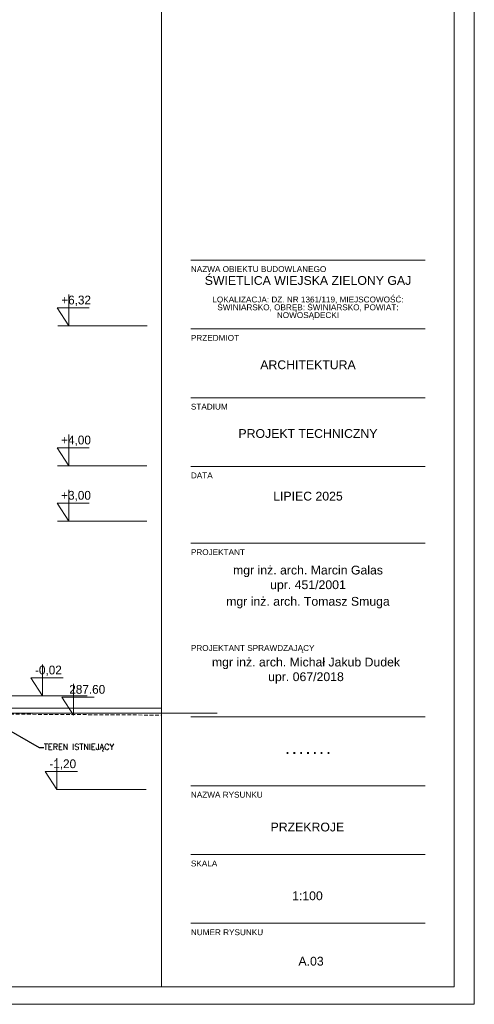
# Model space of a CAD drawing. Header units: millimetres. Extents: x -115268 to 140687, y -37779 to 24471.
# Tile 191 of 256: x 80152 to 80929, y -12723 to -11042. Entities that reach past the tile are written whole.
import ezdxf
from ezdxf import colors
from ezdxf.entities.mleader import LeaderData, LeaderLine
from ezdxf.math import Vec2, Vec3

# ---------------------------------------------------------------- set-up
doc = ezdxf.new("R2010")
doc.units = ezdxf.units.MM
doc.linetypes.add('DASHED', pattern=[19.05, 12.7, -6.35])
doc.layers.get('0').update_dxf_attribs({"lineweight": 9})
for name, color, linetype, lineweight in [('A_CIENKA', 7, 'Continuous', 9), ('A_HATCH', 8, 'Continuous', 9), ('A_PRZERYW', 8, 'DASHED', 9), ('A_RAMKA', 7, 'Continuous', 9)]:
    doc.layers.add(name, color=color, linetype=linetype, lineweight=lineweight)
doc.layers.add('A_WYMIAR', color=253, linetype='Continuous', lineweight=5, transparency=0.2)
doc.styles.add('Arial', font='arial.ttf')

# ---------------------------------------------------------------- blocks, each defined once
blk = doc.blocks.new('METRYKA11')
for p, q in [((7511378.7, 5508935.2), (7511378.7, 5506025.2)), ((7511878.7, 5508935.2), (7511878.7, 5506025.2)), ((7511428.7, 5507265.3), (7511828.7, 5507265.3)), ((7511428.7, 5507147.9), (7511828.7, 5507147.9)), ((7511428.7, 5507030.5), (7511828.7, 5507030.5)), ((7511428.7, 5506913.2), (7511828.7, 5506913.2)), ((7511428.7, 5506782.2), (7511828.7, 5506782.2)), ((7511428.7, 5506485.6), (7511828.7, 5506485.6)), ((7511428.7, 5506368.2), (7511828.7, 5506368.2)), ((7511428.7, 5506250.9), (7511828.7, 5506250.9)), ((7511428.7, 5506133.5), (7511828.7, 5506133.5))]:
    blk.add_line(p, q)
at = {"ltscale": 80, "char_height": 10, "attachment_point": 1, "style": 'Arial'}
for s, insert, width in [('NAZWA OBIEKTU BUDOWLANEGO', (7511428.7, 5507255), 390.836), ('{\\fArial|b0|i0|c238|p34;PRZEDMIOT}', (7511428.7, 5507137.6), 135.734), ('{\\fArial|b0|i0|c238|p34;STADIUM}', (7511428.7, 5507020.2), 135.734), ('DATA', (7511428.7, 5506902.9), 135.734), ('{\\fArial|b0|i0|c238|p34;PROJEKTANT}', (7511428.7, 5506771.9), 135.734), ('PROJEKTANT SPRAWDZAJĄCY', (7511428.7, 5506608.3), 214.014), ('{\\fArial|b0|i0|c238|p34;NAZWA RYSUNKU}', (7511428.7, 5506357.9), 135.734), ('SKALA', (7511428.7, 5506240.5), 135.734), ('{\\fArial|b0|i0|c238|p34;NUMER RYSUNKU}', (7511428.7, 5506123.2), 135.734)]:
    blk.add_mtext(s, dxfattribs=dict(at, insert=insert, width=width))
at = {"char_height": 15, "width": 400, "attachment_point": 1, "style": 'Arial'}
for s, insert in [('\\pxsm0.8,qc;ŚWIETLICA WIEJSKA ZIELONY GAJ\\P\\psm0.6;\\P\\psm0.8;{\\H0.66667x;LOKALIZACJA: DZ. NR 1361/119, MIEJSCOWOŚĆ: ŚWINIARSKO, OBRĘB: ŚWINIARSKO, POWIAT: NOWOSĄDECKI}', (7511428.7, 5507238.1)), ('\\pxqc;ARCHITEKTURA', (7511428.7, 5507094.2)), ('\\pxqc;PROJEKT TECHNICZNY', (7511428.7, 5506976.9)), ('\\pxqc;LIPIEC 2025', (7511428.7, 5506870)), ('\\pxqc;{\\H0.2x;\\P\\P}mgr inż. arch. Marcin Galas\\Pupr. 451/2001{\\H0.20002x;\\P\\H0.6666x;\\P}mgr inż. arch. Tomasz Smuga', (7511428.7, 5506753.8)), ('\\pxqc;{\\H0.2x;\\P\\P}mgr inż. arch. Michał Jakub Dudek\\Pupr. 067/2018', (7511425.3, 5506596.8))]:
    blk.add_mtext(s, dxfattribs=dict(at, insert=insert))
at = {"insert": (7511428.7, 5506437.3), "char_height": 15, "width": 400, "attachment_point": 1}
blk.add_mtext('\\pxqc;{\\fArial|b1|i0|c238|p34;.^I.^I.^I.^I.^I.^I.}', dxfattribs=at)
blk = doc.blocks.new('_Dot')
at = {"color": 0, "linetype": 'ByBlock', "lineweight": -2}
blk.add_line((-0.5, 0), (-1, 0), dxfattribs=at)
at = {"color": 0, "linetype": 'ByBlock', "const_width": 0.5}
blk.add_lwpolyline([(-0.25, 0, 1), (0.25, 0, 1)], format="xyb", close=True, dxfattribs=at)

msp = doc.modelspace()

# ---------------------------------------------------------------- hatches: boundary and pattern name
at = {"layer": 'A_HATCH', "transparency": 33554687}
h = msp.add_hatch(dxfattribs=at)
h.set_pattern_fill('DASH', color=256, angle=45)
h.set_pattern_definition([(45, (32680.1132, 64.7294), (0, 4.49012806), [3.175, -3.175])])
h.paths.add_polyline_path([(78553.51017, -10903.92547), (77733.33365, -10903.92547), (77733.33365, -10913.92547), (78553.51017, -10913.92547)])
h.paths.add_polyline_path([(77517.48387, -11899.65929), (77517.48387, -11861.12596), (77491.98387, -11861.12596), (77491.98387, -11899.65929)], flags=9)
h.paths.add_polyline_path([(77518.61232, -10663.98121), (77518.61232, -10624.88121), (77493.11232, -10624.88121), (77493.11232, -10663.98121)], flags=9)
h.paths.add_polyline_path([(77680.74867, -10749.48121), (77680.74867, -10710.38121), (77655.24867, -10710.38121), (77655.24867, -10749.48121)], flags=9)
h.paths.add_polyline_path([(77515.36541, -11256.67459), (77525.01753, -11256.67459), (77525.01753, -11236.06749), (77515.36541, -11236.06749)], flags=9)
h.paths.add_polyline_path([(77187.87467, -11256.67459), (77399.38899, -11256.67459), (77399.38899, -11236.06749), (77187.87467, -11236.06749)], flags=9)
h.paths.add_polyline_path([(77515.28052, -11322.29221), (77524.93263, -11322.29221), (77524.93263, -11301.68512), (77515.28052, -11301.68512)], flags=9)
h.paths.add_polyline_path([(77515.31462, -11289.59626), (77554.4756, -11289.59626), (77554.4756, -11268.98917), (77515.31462, -11268.98917)], flags=9)
h.paths.add_polyline_path([(77514.20275, -11224.1225), (77557.24505, -11224.1225), (77557.24505, -11203.5154), (77514.20275, -11203.5154)], flags=9)
h.paths.add_polyline_path([(77515.28052, -11191.34469), (77524.93263, -11191.34469), (77524.93263, -11170.7376), (77515.28052, -11170.7376)], flags=9)
h.paths.add_polyline_path([(77514.20275, -11158.64874), (77557.24505, -11158.64874), (77557.24505, -11138.04164), (77514.20275, -11138.04164)], flags=9)
h.paths.add_polyline_path([(77514.20275, -11125.91186), (77557.24505, -11125.91186), (77557.24505, -11105.30476), (77514.20275, -11105.30476)], flags=9)
h.paths.add_polyline_path([(77515.54655, -11093.13405), (77562.47015, -11093.13405), (77562.47015, -11072.52695), (77515.54655, -11072.52695)], flags=9)
h.paths.add_polyline_path([(77153.4927, -11062.82329), (77175.58001, -11062.82329), (77175.58001, -11042.2162), (77153.4927, -11042.2162)], flags=9)
h.paths.add_polyline_path([(77188.26044, -11322.29221), (77277.88527, -11322.29221), (77277.88527, -11301.68512), (77188.26044, -11301.68512)], flags=9)
h.paths.add_polyline_path([(77187.78977, -11290.67966), (77464.30966, -11290.67966), (77464.30966, -11268.77203), (77187.78977, -11268.77203)], flags=9)
h.paths.add_polyline_path([(77187.78977, -11224.08157), (77286.76658, -11224.08157), (77286.76658, -11203.47448), (77187.78977, -11203.47448)], flags=9)
h.paths.add_polyline_path([(77187.78977, -11191.34469), (77399.3041, -11191.34469), (77399.3041, -11170.7376), (77187.78977, -11170.7376)], flags=9)
h.paths.add_polyline_path([(77187.78977, -11160.88547), (77508.45826, -11160.88547), (77508.45826, -11139.90548), (77187.78977, -11139.90548)], flags=9)
h.paths.add_polyline_path([(77188.66972, -11125.87093), (77310.92756, -11125.87093), (77310.92756, -11105.26384), (77188.66972, -11105.26384)], flags=9)
h.paths.add_polyline_path([(77188.66972, -11093.18862), (77346.62333, -11093.18862), (77346.62333, -11072.58153), (77188.66972, -11072.58153)], flags=9)
h.paths.add_polyline_path([(77187.63288, -11060.57452), (77353.31501, -11060.57452), (77353.31501, -11039.96743), (77187.63288, -11039.96743)], flags=9)
h.paths.add_polyline_path([(79357.8378, -10379.78814), (79425.3378, -10379.78814), (79425.3378, -10354.78814), (79357.8378, -10354.78814)], flags=9)
h.paths.add_polyline_path([(78989.95665, -12176.81378), (79072.45665, -12176.81378), (79072.45665, -12151.81378), (78989.95665, -12151.81378)], flags=9)
h.paths.add_polyline_path([(79590.90337, -11696.24955), (79658.40337, -11696.24955), (79658.40337, -11671.24955), (79590.90337, -11671.24955)], flags=9)
h.paths.add_polyline_path([(79000.07936, -10861.28317), (79082.57936, -10861.28317), (79082.57936, -10836.28317), (79000.07936, -10836.28317)], flags=9)
h.paths.add_polyline_path([(78971.71643, -10217.78814), (79041.71643, -10217.78814), (79041.71643, -10192.78814), (78971.71643, -10192.78814)], flags=9)
h.paths.add_polyline_path([(78781.65983, -10329.78814), (78849.15983, -10329.78814), (78849.15983, -10304.78814), (78781.65983, -10304.78814)], flags=9)
h.paths.add_polyline_path([(79243.21513, -11534.24955), (79313.21513, -11534.24955), (79313.21513, -11509.24955), (79243.21513, -11509.24955)], flags=9)
h.paths.add_polyline_path([(78887.74596, -12165.73808), (78950.24596, -12165.73808), (78950.24596, -12140.73808), (78887.74596, -12140.73808)], flags=9)
h.paths.add_polyline_path([(78819.48055, -10849.27667), (78881.98055, -10849.27667), (78881.98055, -10824.27667), (78819.48055, -10824.27667)], flags=9)
h.paths.add_polyline_path([(79748.16796, -11658.94474), (79778.16796, -11658.94474), (79778.16796, -11628.94474), (79748.16796, -11628.94474)], flags=9)
h.paths.add_polyline_path([(77794.15489, -11658.94474), (77824.15489, -11658.94474), (77824.15489, -11628.94474), (77794.15489, -11628.94474)], flags=9)
h.paths.add_polyline_path([(77704.50735, -10303.05506), (77704.50735, -10325.14237), (77725.11444, -10325.14237), (77725.11444, -10303.05506)], flags=9)
h.paths.add_polyline_path([(78327.30931, -10341.08253), (78349.39662, -10341.08253), (78349.39662, -10320.47543), (78327.30931, -10320.47543)], flags=9)
h.paths.add_polyline_path([(78156.3486, -12184.02593), (78178.43592, -12184.02593), (78178.43592, -12163.41884), (78156.3486, -12163.41884)], flags=9)
h.paths.add_polyline_path([(77900.10727, -11657.54394), (77922.19458, -11657.54394), (77922.19458, -11636.93684), (77900.10727, -11636.93684)], flags=9)
h.paths.add_polyline_path([(79503.74373, -11657.54394), (79525.83105, -11657.54394), (79525.83105, -11636.93684), (79503.74373, -11636.93684)], flags=9)
h.paths.add_polyline_path([(77774.33141, -11841.71243), (77774.33141, -11863.79975), (77794.93851, -11863.79975), (77794.93851, -11841.71243)], flags=9)
h.paths.add_polyline_path([(78071.47765, -11793.73246), (78071.47765, -11815.81977), (78092.08475, -11815.81977), (78092.08475, -11793.73246)], flags=9)
h.paths.add_polyline_path([(80083.20902, -11599.61466), (80083.20902, -11621.70197), (80103.81611, -11621.70197), (80103.81611, -11599.61466)], flags=9)
h.paths.add_polyline_path([(80085.32461, -10503.19306), (80085.32461, -10525.28037), (80105.9317, -10525.28037), (80105.9317, -10503.19306)], flags=9)
h.paths.add_polyline_path([(77803.64382, -12304.91209), (77963.6711, -12304.91209), (77963.6711, -12274.00145), (77803.64382, -12274.00145)], flags=9)
h.paths.add_polyline_path([(77730.67232, -11076.45917), (77890.7303, -11076.45917), (77890.7303, -11045.54853), (77730.67232, -11045.54853)], flags=9)
h.paths.add_polyline_path([(80707.70397, -12561.72384), (80767.64258, -12561.72384), (80767.64258, -12530.8132), (80707.70397, -12530.8132)], flags=9)
h.paths.add_polyline_path([(80718.28048, -12673.33893), (80770.04378, -12673.33893), (80770.04378, -12642.42828), (80718.28048, -12642.42828)], flags=9)
h.paths.add_polyline_path([(80671.44203, -12444.56083), (80804.69237, -12444.56083), (80804.69237, -12413.65019), (80671.44203, -12413.65019)], flags=9)

# ---------------------------------------------------------------- linework, layer by layer
at = {"layer": 'A_CIENKA'}
for p, q in [((80235.9985, -11510.97705), (80235.9985, -11564.4052)), ((80235.9985, -11533.62211), (80215.9985, -11533.62211)), ((80215.9985, -11533.62211), (80235.9985, -11564.4052)), ((80235.9985, -11533.62211), (80270.9089, -11533.62211)), ((80235.87359, -11749.87993), (80235.87359, -11803.30808)), ((80235.87359, -11772.525), (80215.87359, -11772.525)), ((80215.87359, -11772.525), (80235.87359, -11803.30808)), ((80235.87359, -11772.525), (80270.78399, -11772.525)), ((80235.87359, -11844.27739), (80235.87359, -11897.70553)), ((80235.87359, -11866.92245), (80215.87359, -11866.92245)), ((80215.87359, -11866.92245), (80235.87359, -11897.70553)), ((80235.87359, -11866.92245), (80270.78399, -11866.92245)), ((80191.1705, -12142.44946), (80191.1705, -12195.8776)), ((80191.1705, -12165.09452), (80171.1705, -12165.09452)), ((80171.1705, -12165.09452), (80191.1705, -12195.8776)), ((80191.1705, -12165.09452), (80226.0809, -12165.09452)), ((80244.13694, -12175.46316), (80244.13694, -12228.89131)), ((80244.13694, -12198.10823), (80224.13694, -12198.10823)), ((80224.13694, -12198.10823), (80244.13694, -12228.89131)), ((80244.13694, -12198.10823), (80279.04733, -12198.10823)), ((80004.4842, -12225.88688), (80489.2208, -12225.88688)), ((80004.4842, -12225.88688), (80489.2208, -12225.88688))]:
    msp.add_line(p, q, dxfattribs=at)
at = {"layer": 'A_CIENKA', "color": 1}
for p, q in [((80215.65096, -12302.45874), (80215.65096, -12355.88688)), ((80215.65096, -12325.1038), (80195.65096, -12325.1038)), ((80195.65096, -12325.1038), (80215.65096, -12355.88688)), ((80215.65096, -12325.1038), (80250.56135, -12325.1038))]:
    msp.add_line(p, q, dxfattribs=at)
msp.add_lwpolyline([(76728.61226, -9752.52253), (80928.61226, -9752.52253), (80928.61226, -12722.52253), (76728.61226, -12722.52253), (76728.61226, -9752.52253)], dxfattribs=at)
at = {"layer": 'A_PRZERYW', "ltscale": 0.5}
msp.add_line((78059.4842, -12214.53979), (80394.42643, -12228.96073), dxfattribs=at)
at = {"layer": 'A_RAMKA'}
msp.add_lwpolyline([(76908.61226, -9782.52253), (80894.42643, -9782.52253), (80894.42643, -12692.52253), (76908.61226, -12692.52253)], close=True, dxfattribs=at)
at = {"layer": 'A_WYMIAR'}
for p, q in [((80369.4842, -11564.39836), (80216.9842, -11564.39836)), ((80369.35929, -11803.30124), (80216.85929, -11803.30124)), ((80369.35929, -11897.6987), (80216.85929, -11897.6987)), ((80267.4205, -12195.8776), (80114.9205, -12195.8776)), ((80368.15096, -12355.88688), (80215.65096, -12355.88688))]:
    msp.add_line(p, q, dxfattribs=at)
msp.add_lwpolyline([(79909.68983, -12217.23485), (80394.42643, -12217.23485), (80394.42643, -12692.52253), (76908.61226, -12692.52253), (76908.61226, -12217.23485), (77629.68983, -12217.23485)], dxfattribs=at)

# ---------------------------------------------------------------- block references
at = {"layer": 'A_CIENKA'}
msp.add_blockref('METRYKA11', (-7430984.24312, -5518717.6951), dxfattribs=at)

# ---------------------------------------------------------------- texts
at = {"char_height": 15, "width": 400, "attachment_point": 1, "style": 'Arial'}
for s, insert in [('\\pxqc;PRZEKROJE', (80443.5184, -12412.45211)), ('\\pxqc;1:100', (80443.5184, -12529.81976)), ('\\pxqc;A.03', (80449.68495, -12641.43484))]:
    msp.add_mtext(s, dxfattribs=dict(at, insert=insert))
at = {"layer": 'A_CIENKA', "char_height": 15, "attachment_point": 1}
for s, width, heights, insert in [('+6,32', 104.1528188, [0], (80223.01026, -11513.00639)), ('+4,00', 104.1528188, [104.15282], (80222.88535, -11751.90927)), ('+3,00', 104.1528188, [104.15282], (80222.88535, -11846.30673)), ('-0,02', 48.770906, [48.77091], (80178.18226, -12144.4788)), (' 287.60', 332.8311032, [18.10996], (80231.1487, -12177.4925))]:
    msp.add_mtext_dynamic_manual_height_columns(s, width=width, gutter_width=17.5, heights=heights, dxfattribs=dict(at, insert=insert))
at = {"layer": 'A_CIENKA', "color": 1, "insert": (80202.66271, -12304.48808), "char_height": 15, "attachment_point": 1}
msp.add_mtext_dynamic_manual_height_columns('-1,20', width=48.770906, gutter_width=17.5, heights=[0], dxfattribs=at)

# ---------------------------------------------------------------- leaders
at = {"layer": 'A_CIENKA'}
ml = msp.add_multileader_mtext('Standard', dxfattribs=at)
ml.set_content('{\\Fromans.shx;TEREN ISTNIEJĄCY}', color=256)
ml.set_leader_properties()
ml.set_arrow_properties(name='DOT')
ml.build(insert=Vec2(0, 0))
ml.multileader.update_dxf_attribs({"arrow_head_size": 5})
ctx = ml.context
ctx.base_point, ctx.char_height, ctx.arrow_head_size, ctx.landing_gap_size, ctx.plane_origin = Vec3(80193.36778, -12284.09834), 10, 5, 0.09, Vec3(80160.27057, -12449.73543)
notes = []
notes.append((ctx, [(0, (1, 1, 0), (80185.36778, -12284.09834), (1, 0), 8, [(0, [(80084.48031, -12226.8916)], 0, [])])]))
ctx.mtext.insert, ctx.mtext.width, ctx.mtext.flow_direction = Vec3(80193.45778, -12278.14834), 239.2869378, 5
for ctx, leaders in notes:
    for number, flags, end, landing, length, lines in leaders:
        leader = LeaderData()
        leader.index, (leader.has_last_leader_line, leader.has_dogleg_vector, leader.attachment_direction) = number, flags
        leader.last_leader_point, leader.dogleg_vector, leader.dogleg_length = Vec3(end), Vec3(landing), length
        for number, points, colour, breaks in lines:
            line = LeaderLine()
            line.index, line.vertices, line.color, line.breaks = number, Vec3.list(points), colors.encode_raw_color(colour), breaks
            leader.lines.append(line)
        ctx.leaders.append(leader)

doc.saveas('drawing.dxf')
